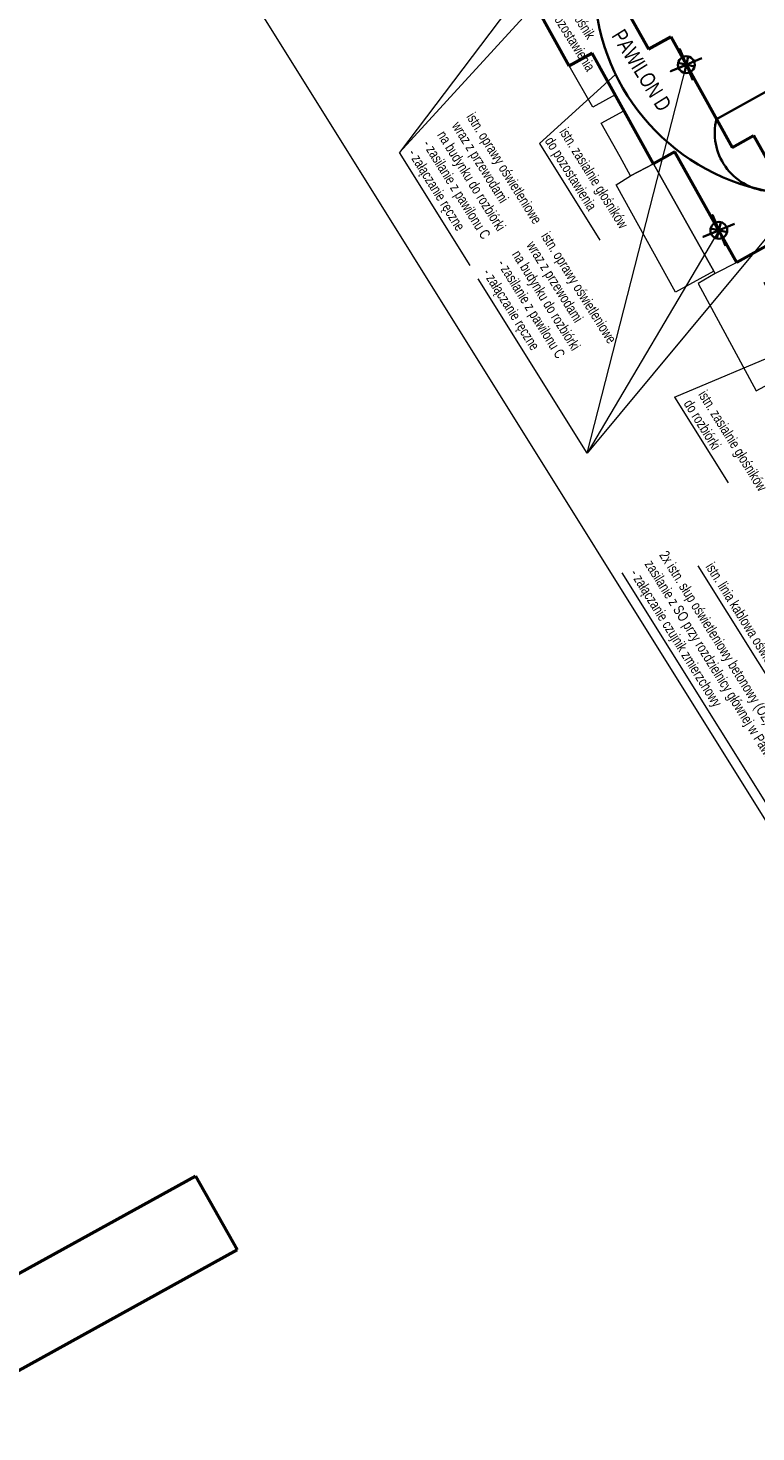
# Model space of a CAD drawing. Header units: metres. Extents: x 0 to 8443948, y 0 to 5887002.
# Tile 208 of 256: x 8443148 to 8443234, y 5886280 to 5886447. Entities that reach past the tile are written whole.
import ezdxf

# ---------------------------------------------------------------- set-up
doc = ezdxf.new("R2010")
doc.units = ezdxf.units.M
doc.header["$MEASUREMENT"] = 0
doc.layers.add('- ABM', color=200, linetype='CONTINUOUS', lineweight=30)
doc.layers.add('312-budynek ewidencyjny', color=253, linetype='CONTINUOUS')
doc.layers.add('inna budowla', color=253, linetype='CONTINUOUS')
doc.styles.get("Standard").update_dxf_attribs({"font": 'Working1250', "width": 0.75})
doc.linetypes.add('ZYGZAK', pattern='A,0.0001,-0.2,[131,ltypeshp.shx,S=0.2,R=0,X=-0.2,Y=0],-0.4,[131,ltypeshp.shx,S=0.2,R=180,X=0.2,Y=0],-0.2', length=0.8001)

# ---------------------------------------------------------------- blocks, each defined once
blk = doc.blocks.new('werwry')
at = {"layer": '- ABM', "color": 1, "linetype": 'Continuous', "lineweight": 35}
for points in [[(-21, 783.91), (-19.59, 785.32)], [(-19.59, 783.91), (-21, 785.32)]]:
    blk.add_lwpolyline(points, dxfattribs=at)
blk.add_circle((-20.3, 784.61), 1, dxfattribs=at)

msp = doc.modelspace()

# ---------------------------------------------------------------- linework, layer by layer
at = {"layer": '- ABM', "color": 7, "linetype": 'Continuous', "lineweight": 20}
for p, q in [((8443214.218, 5886456.676), (8443191.621, 5886431.981)), ((8443206.556, 5886451.745), (8443191.621, 5886431.981)), ((8443208.234, 5886433.048), (8443217.287, 5886441.27)), ((8443208.234, 5886433.048), (8443215.391, 5886421.585)), ((8443200, 5886418.561), (8443191.621, 5886431.981)), ((8443238.32, 5886425.649), (8443213.908, 5886396.285)), ((8443229.536, 5886422.734), (8443213.908, 5886396.285)), ((8443213.908, 5886396.285), (8443200.985, 5886416.983)), ((8443224.289, 5886402.928), (8443242.741, 5886410.742)), ((8443224.289, 5886402.928), (8443230.649, 5886392.741)), ((8443244.526, 5886354.954), (8443227.082, 5886382.895)), ((8443227.082, 5886382.895), (8443227.082, 5886382.895)), ((8443235.489, 5886354.127), (8443218.044, 5886382.068)), ((8443218.044, 5886382.068), (8443218.044, 5886382.068))]:
    msp.add_line(p, q, dxfattribs=at)
at = {"layer": '- ABM', "color": 7, "linetype": 'Continuous', "lineweight": 15}
msp.add_lwpolyline([(8443149.369, 5886489.991), (8443268.125, 5886564.134), (8443399.219, 5886354.158), (8443280.464, 5886280.015), (8443149.369, 5886489.991)], dxfattribs=at)
at = {"layer": '- ABM', "color": 200, "linetype": 'Continuous', "lineweight": 35}
for points in [[(8443226.451, 5886440.571), (8443224.908, 5886444.261), (8443225.679, 5886442.416), (8443223.834, 5886441.644), (8443227.524, 5886443.187)], [(8443230.307, 5886420.889), (8443228.764, 5886424.58), (8443229.536, 5886422.734), (8443227.691, 5886421.963), (8443231.381, 5886423.506)]]:
    msp.add_lwpolyline(points, dxfattribs=at)
at = {"layer": '- ABM', "color": 7, "linetype": 'Continuous', "lineweight": 20}
msp.add_lwpolyline([(8443213.908, 5886396.285), (8443225.679, 5886442.416)], dxfattribs=at)
at = {"layer": '- ABM', "color": 5, "linetype": 'ZYGZAK', "lineweight": 35}
msp.add_lwpolyline([(8443229.258, 5886435.956), (8443239.208, 5886441.482), (8443282.842, 5886362.545)], dxfattribs=at)
at = {"layer": '- ABM', "color": 6, "linetype": 'ZYGZAK', "lineweight": 35}
msp.add_arc((8443240.165, 5886452.356), 25.423, 180.42352, 258.85989, dxfattribs=at)
at = {"layer": '- ABM', "color": 5, "linetype": 'ZYGZAK', "lineweight": 35}
msp.add_arc((8443235.961, 5886434.284), 6.908, 165.99203, 264.12429, dxfattribs=at)
at = {"layer": '312-budynek ewidencyjny', "color": 253, "linetype": 'Continuous', "lineweight": 50, "flags": 128}
for points in [[(8443213.883, 5886457.272), (8443221.203, 5886444.252)], [(8443211.783, 5886442.282), (8443205.933, 5886452.872)], [(8443221.203, 5886444.252), (8443223.853, 5886445.712)], [(8443223.853, 5886445.712), (8443231.133, 5886432.572)], [(8443214.493, 5886443.772), (8443211.783, 5886442.282)], [(8443221.763, 5886430.622), (8443214.493, 5886443.772)], [(8443231.133, 5886432.572), (8443233.643, 5886434.022)], [(8443233.643, 5886434.022), (8443239.603, 5886423.352)], [(8443224.323, 5886432.052), (8443221.763, 5886430.622)], [(8443231.663, 5886418.932), (8443224.323, 5886432.052)], [(8443239.603, 5886423.352), (8443231.663, 5886418.932)], [(8443139.237, 5886294.885), (8443167.417, 5886310.405)], [(8443167.417, 5886310.405), (8443172.357, 5886301.655)], [(8443172.357, 5886301.655), (8443144.577, 5886286.265)]]:
    msp.add_lwpolyline(points, dxfattribs=at)
at = {"layer": 'inna budowla', "color": 253, "linetype": 'Continuous', "lineweight": 18, "flags": 128}
for points in [[(8443211.783, 5886442.282), (8443214.493, 5886443.772), (8443217.223, 5886438.832), (8443214.583, 5886437.362)], [(8443215.583, 5886435.462), (8443218.263, 5886436.952), (8443221.763, 5886430.622), (8443219.063, 5886429.222), (8443217.803, 5886431.482)], [(8443221.763, 5886430.622), (8443224.323, 5886432.052), (8443231.663, 5886418.932), (8443229.093, 5886417.602), (8443228.933, 5886417.882)], [(8443217.343, 5886428.162), (8443219.063, 5886429.222), (8443221.763, 5886430.622), (8443228.933, 5886417.882), (8443224.403, 5886415.412)], [(8443238.803, 5886422.902), (8443231.663, 5886418.932), (8443229.093, 5886417.602), (8443227.063, 5886416.412), (8443233.983, 5886403.662), (8443246.673, 5886410.512), (8443244.443, 5886414.622), (8443243.503, 5886414.132), (8443243.193, 5886414.822), (8443237.503, 5886411.762), (8443234.913, 5886416.502), (8443240.603, 5886419.592)]]:
    msp.add_lwpolyline(points, close=True, dxfattribs=at)

# ---------------------------------------------------------------- block references
at = {"layer": '- ABM', "color": 1, "linetype": 'Continuous', "lineweight": 35, "rotation": 301.977755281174}
for p in [(8442570.877, 5886009.677), (8442574.734, 5885989.995)]:
    msp.add_blockref('werwry', p, dxfattribs=at)

# ---------------------------------------------------------------- texts
at = {"layer": '- ABM', "color": 1, "linetype": 'Continuous', "lineweight": 35, "char_height": 1.225, "attachment_point": 1, "rotation": 301.97776}
for s, width, insert in [('{\\f@Arial Unicode MS|b0|i0|c238|p34;\\C6;istn. głośnik \\Pdo pozostawienia}', 29.09146, (8443211.41, 5886451.65)), ('{\\f@Arial Unicode MS|b0|i0|c238|p34;istn. oprawy oświetleniowe \\Pwraz z przewodami\\Pna budynku do rozbiórki \\P- zasilanie z pawilonu C\\P- załączanie ręczne}', 29.09146, (8443200.563, 5886436.895)), ('{\\f@Arial Unicode MS|b0|i0|c238|p34;istn. oprawy oświetleniowe \\Pwraz z przewodami\\Pna budynku do rozbiórki \\P- zasilanie z pawilonu C\\P- załączanie ręczne}', 29.09146, (8443209.423, 5886422.703)), ('{\\f@Arial Unicode MS|b0|i0|c238|p34;istn. linia kablowa oświetleniowa do rozbiórki}', 44.49287, (8443228.956, 5886383.447))]:
    msp.add_mtext_dynamic_manual_height_columns(s, width=width, gutter_width=12.5, heights=[0], dxfattribs=dict(at, insert=insert))
at = {"layer": '- ABM', "color": 7, "linetype": 'Continuous', "lineweight": 35, "insert": (8443218.3, 5886446.827), "char_height": 1.8375, "attachment_point": 1, "rotation": 301.97776}
msp.add_mtext_dynamic_manual_height_columns('{\\f@Arial Unicode MS|b0|i0|c238|p34;PAWILON D}', width=22.35698, gutter_width=12.5, heights=[0], dxfattribs=at)
at = {"layer": '- ABM', "color": 6, "linetype": 'Continuous', "lineweight": 35, "char_height": 1.225, "attachment_point": 1, "rotation": 301.97776}
for s, insert in [('{\\f@Arial Unicode MS|b0|i0|c238|p34;istn. zasialnie głośników\\Pdo pozostawienia}', (8443211.603, 5886435.092)), ('{\\f@Arial Unicode MS|b0|i0|c238|p34;istn. zasialnie głośników\\Pdo rozbiórki}', (8443228.083, 5886403.895))]:
    msp.add_mtext_dynamic_manual_height_columns(s, width=16.00682, gutter_width=12.5, heights=[0], dxfattribs=dict(at, insert=insert))
at = {"layer": '- ABM', "color": 200, "linetype": 'Continuous', "lineweight": 35, "insert": (8443223.45, 5886384.826), "char_height": 1.225, "attachment_point": 1, "rotation": 301.97776}
msp.add_mtext_dynamic_manual_height_columns('{\\f@Arial Unicode MS|b0|i0|c238|p34;\\C1;2x istn. słup oświetleniowy betonowy (OŻ)do rozbiórki\\Pzasilanie z SO przy rozdzielnicy głównej w Pawilonie 6 \\P- załączanie czujnik zmierzchowy}', width=32.41559, gutter_width=12.5, heights=[0], dxfattribs=at)

doc.saveas('drawing.dxf')
